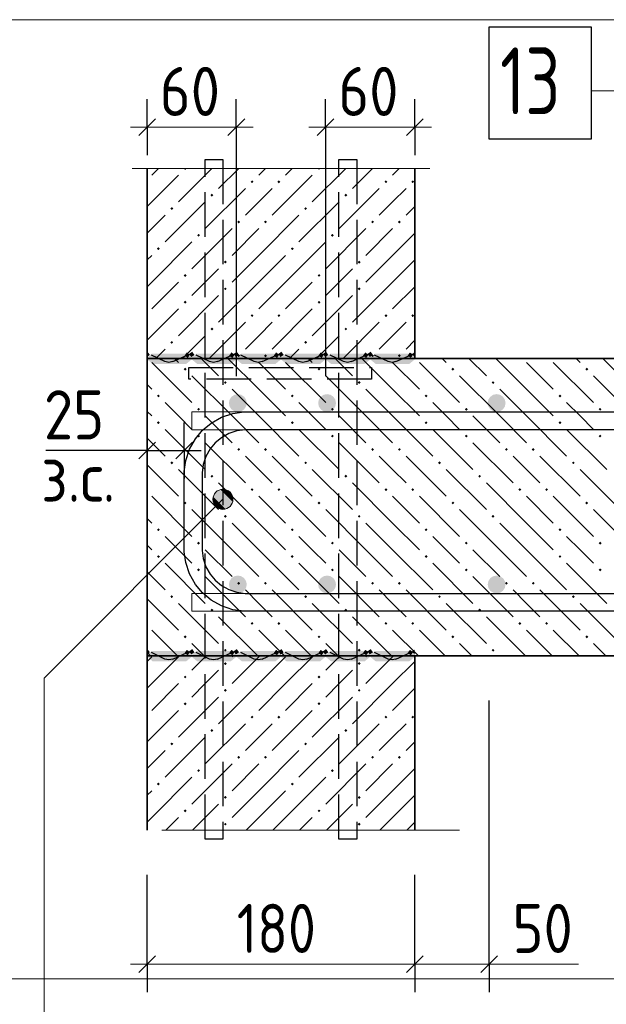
# Model space of a CAD drawing. Header units: millimetres. Extents: x 0 to 21005, y 0 to 14855.
# Tile 4 of 50: x 2041 to 3356, y 4060 to 6267. Entities that reach past the tile are written whole.
import ezdxf

# ---------------------------------------------------------------- set-up
doc = ezdxf.new("R2010")
doc.units = ezdxf.units.MM
doc.linetypes.add('______2', pattern=[135, 100, -35])
for name, color, linetype, lineweight in [('Standard', 7, 'Continuous', 25), ('Обрамление П-обр. равн.', 7, 'Continuous', 25), ('Позиционная метка линия выноска', 7, 'Continuous', 13), ('Позиционная метка номер позиции', 7, 'Continuous', 13), ('Примечания', 7, 'Continuous', 13), ('Размерная линия_ общее', 7, 'Continuous', 13), ('Стена фоновая арматура Х1', 7, 'Continuous', 25), ('Стена фоновая затяжка С-обр.', 7, 'Continuous', 25), ('Фоновоя арматура Х1', 7, 'Continuous', 25)]:
    doc.layers.add(name, color=color, linetype=linetype, lineweight=lineweight)
doc.layers.add('ЖБ Перекрытие верхний уровень', color=7, linetype='Continuous', lineweight=25, true_color=0xe0e0ff)
doc.layers.add('ЖБ Стена верхний уровень', color=7, linetype='Continuous', lineweight=25, true_color=0x006e00)
doc.layers.add('Размерная выноска', color=7, linetype='Continuous')
doc.styles.add('ISOCPEUR', font='txt')

msp = doc.modelspace()

# ---------------------------------------------------------------- hatches: boundary and pattern name
at = {"layer": 'ЖБ Перекрытие верхний уровень', "linetype": 'Continuous', "lineweight": 18, "transparency": 33554687}
for points in [[(2408.7, 5483.3), (2411.9, 5486.5), (2415.2, 5483.3), (2411.9, 5480)], [(2708.7, 5483.3), (2711.9, 5486.5), (2715.2, 5483.3), (2711.9, 5480)], [(3008.7, 5483.3), (3011.9, 5486.5), (3015.2, 5483.3), (3011.9, 5480)], [(3308.7, 5483.3), (3311.9, 5486.5), (3315.2, 5483.3), (3311.9, 5480)], [(2498.7, 5453.3), (2501.9, 5456.5), (2505.2, 5453.3), (2501.9, 5450)], [(2798.7, 5453.3), (2801.9, 5456.5), (2805.2, 5453.3), (2801.9, 5450)], [(3098.7, 5453.3), (3101.9, 5456.5), (3105.2, 5453.3), (3101.9, 5450)], [(2348.7, 5423.3), (2351.9, 5426.5), (2355.2, 5423.3), (2351.9, 5420)], [(2648.7, 5423.3), (2651.9, 5426.5), (2655.2, 5423.3), (2651.9, 5420)], [(2948.7, 5423.3), (2951.9, 5426.5), (2955.2, 5423.3), (2951.9, 5420)], [(3248.7, 5423.3), (3251.9, 5426.5), (3255.2, 5423.3), (3251.9, 5420)], [(2438.7, 5393.3), (2441.9, 5396.5), (2445.2, 5393.3), (2441.9, 5390)], [(2738.7, 5393.3), (2741.9, 5396.5), (2745.2, 5393.3), (2741.9, 5390)], [(3038.7, 5393.3), (3041.9, 5396.5), (3045.2, 5393.3), (3041.9, 5390)], [(3338.7, 5393.3), (3341.9, 5396.5), (3345.2, 5393.3), (3341.9, 5390)], [(2348.7, 5363.3), (2351.9, 5366.5), (2355.2, 5363.3), (2351.9, 5360)], [(2648.7, 5363.3), (2651.9, 5366.5), (2655.2, 5363.3), (2651.9, 5360)], [(2948.7, 5363.3), (2951.9, 5366.5), (2955.2, 5363.3), (2951.9, 5360)], [(3248.7, 5363.3), (3251.9, 5366.5), (3255.2, 5363.3), (3251.9, 5360)], [(2438.7, 5333.3), (2441.9, 5336.5), (2445.2, 5333.3), (2441.9, 5330)], [(2738.7, 5333.3), (2741.9, 5336.5), (2745.2, 5333.3), (2741.9, 5330)], [(3038.7, 5333.3), (3041.9, 5336.5), (3045.2, 5333.3), (3041.9, 5330)], [(3338.7, 5333.3), (3341.9, 5336.5), (3345.2, 5333.3), (3341.9, 5330)], [(2528.7, 5303.3), (2531.9, 5306.5), (2535.2, 5303.3), (2531.9, 5300)], [(2588.7, 5303.3), (2591.9, 5306.5), (2595.2, 5303.3), (2591.9, 5300)], [(2828.7, 5303.3), (2831.9, 5306.5), (2835.2, 5303.3), (2831.9, 5300)], [(2888.7, 5303.3), (2891.9, 5306.5), (2895.2, 5303.3), (2891.9, 5300)], [(3128.7, 5303.3), (3131.9, 5306.5), (3135.2, 5303.3), (3131.9, 5300)], [(3188.7, 5303.3), (3191.9, 5306.5), (3195.2, 5303.3), (3191.9, 5300)], [(2378.7, 5273.3), (2381.9, 5276.5), (2385.2, 5273.3), (2381.9, 5270)], [(2678.7, 5273.3), (2681.9, 5276.5), (2685.2, 5273.3), (2681.9, 5270)], [(2978.7, 5273.3), (2981.9, 5276.5), (2985.2, 5273.3), (2981.9, 5270)], [(3278.7, 5273.3), (3281.9, 5276.5), (3285.2, 5273.3), (3281.9, 5270)], [(2468.7, 5243.3), (2471.9, 5246.5), (2475.2, 5243.3), (2471.9, 5240)], [(2768.7, 5243.3), (2771.9, 5246.5), (2775.2, 5243.3), (2771.9, 5240)], [(3068.7, 5243.3), (3071.9, 5246.5), (3075.2, 5243.3), (3071.9, 5240)], [(2558.7, 5213.3), (2561.9, 5216.5), (2565.2, 5213.3), (2561.9, 5210)], [(2618.7, 5213.3), (2621.9, 5216.5), (2625.2, 5213.3), (2621.9, 5210)], [(2858.7, 5213.3), (2861.9, 5216.5), (2865.2, 5213.3), (2861.9, 5210)], [(2918.7, 5213.3), (2921.9, 5216.5), (2925.2, 5213.3), (2921.9, 5210)], [(3158.7, 5213.3), (3161.9, 5216.5), (3165.2, 5213.3), (3161.9, 5210)], [(3218.7, 5213.3), (3221.9, 5216.5), (3225.2, 5213.3), (3221.9, 5210)], [(2408.7, 5183.3), (2411.9, 5186.5), (2415.2, 5183.3), (2411.9, 5180)], [(2708.7, 5183.3), (2711.9, 5186.5), (2715.2, 5183.3), (2711.9, 5180)], [(3008.7, 5183.3), (3011.9, 5186.5), (3015.2, 5183.3), (3011.9, 5180)], [(3308.7, 5183.3), (3311.9, 5186.5), (3315.2, 5183.3), (3311.9, 5180)], [(2498.7, 5153.3), (2501.9, 5156.5), (2505.2, 5153.3), (2501.9, 5150)], [(2798.7, 5153.3), (2801.9, 5156.5), (2805.2, 5153.3), (2801.9, 5150)], [(3098.7, 5153.3), (3101.9, 5156.5), (3105.2, 5153.3), (3101.9, 5150)], [(2348.7, 5123.3), (2351.9, 5126.5), (2355.2, 5123.3), (2351.9, 5120)], [(2648.7, 5123.3), (2651.9, 5126.5), (2655.2, 5123.3), (2651.9, 5120)], [(2948.7, 5123.3), (2951.9, 5126.5), (2955.2, 5123.3), (2951.9, 5120)], [(3248.7, 5123.3), (3251.9, 5126.5), (3255.2, 5123.3), (3251.9, 5120)], [(2438.7, 5093.3), (2441.9, 5096.5), (2445.2, 5093.3), (2441.9, 5090)], [(2738.7, 5093.3), (2741.9, 5096.5), (2745.2, 5093.3), (2741.9, 5090)], [(3038.7, 5093.3), (3041.9, 5096.5), (3045.2, 5093.3), (3041.9, 5090)], [(3338.7, 5093.3), (3341.9, 5096.5), (3345.2, 5093.3), (3341.9, 5090)], [(2348.7, 5063.3), (2351.9, 5066.5), (2355.2, 5063.3), (2351.9, 5060)], [(2648.7, 5063.3), (2651.9, 5066.5), (2655.2, 5063.3), (2651.9, 5060)], [(2948.7, 5063.3), (2951.9, 5066.5), (2955.2, 5063.3), (2951.9, 5060)], [(3248.7, 5063.3), (3251.9, 5066.5), (3255.2, 5063.3), (3251.9, 5060)], [(2438.7, 5033.3), (2441.9, 5036.5), (2445.2, 5033.3), (2441.9, 5030)], [(2738.7, 5033.3), (2741.9, 5036.5), (2745.2, 5033.3), (2741.9, 5030)], [(3038.7, 5033.3), (3041.9, 5036.5), (3045.2, 5033.3), (3041.9, 5030)], [(3338.7, 5033.3), (3341.9, 5036.5), (3345.2, 5033.3), (3341.9, 5030)], [(2528.7, 5003.3), (2531.9, 5006.5), (2535.2, 5003.3), (2531.9, 5000)], [(2588.7, 5003.3), (2591.9, 5006.5), (2595.2, 5003.3), (2591.9, 5000)], [(2828.7, 5003.3), (2831.9, 5006.5), (2835.2, 5003.3), (2831.9, 5000)], [(2888.7, 5003.3), (2891.9, 5006.5), (2895.2, 5003.3), (2891.9, 5000)], [(3128.7, 5003.3), (3131.9, 5006.5), (3135.2, 5003.3), (3131.9, 5000)], [(3188.7, 5003.3), (3191.9, 5006.5), (3195.2, 5003.3), (3191.9, 5000)], [(2378.7, 4973.3), (2381.9, 4976.5), (2385.2, 4973.3), (2381.9, 4970)], [(2678.7, 4973.3), (2681.9, 4976.5), (2685.2, 4973.3), (2681.9, 4970)], [(2978.7, 4973.3), (2981.9, 4976.5), (2985.2, 4973.3), (2981.9, 4970)], [(3278.7, 4973.3), (3281.9, 4976.5), (3285.2, 4973.3), (3281.9, 4970)], [(2468.7, 4943.3), (2471.9, 4946.5), (2475.2, 4943.3), (2471.9, 4940)], [(2768.7, 4943.3), (2771.9, 4946.5), (2775.2, 4943.3), (2771.9, 4940)], [(3068.7, 4943.3), (3071.9, 4946.5), (3075.2, 4943.3), (3071.9, 4940)], [(2558.7, 4913.3), (2561.9, 4916.5), (2565.2, 4913.3), (2561.9, 4910)], [(2618.7, 4913.3), (2621.9, 4916.5), (2625.2, 4913.3), (2621.9, 4910)], [(2858.7, 4913.3), (2861.9, 4916.5), (2865.2, 4913.3), (2861.9, 4910)], [(2918.7, 4913.3), (2921.9, 4916.5), (2925.2, 4913.3), (2921.9, 4910)], [(3158.7, 4913.3), (3161.9, 4916.5), (3165.2, 4913.3), (3161.9, 4910)], [(3218.7, 4913.3), (3221.9, 4916.5), (3225.2, 4913.3), (3221.9, 4910)], [(2408.7, 4883.3), (2411.9, 4886.5), (2415.2, 4883.3), (2411.9, 4880)], [(2708.7, 4883.3), (2711.9, 4886.5), (2715.2, 4883.3), (2711.9, 4880)], [(3008.7, 4883.3), (3011.9, 4886.5), (3015.2, 4883.3), (3011.9, 4880)], [(3308.7, 4883.3), (3311.9, 4886.5), (3315.2, 4883.3), (3311.9, 4880)], [(2498.7, 4853.3), (2501.9, 4856.5), (2505.2, 4853.3), (2501.9, 4850)], [(2798.7, 4853.3), (2801.9, 4856.5), (2805.2, 4853.3), (2801.9, 4850)], [(3098.7, 4853.3), (3101.9, 4856.5), (3105.2, 4853.3), (3101.9, 4850)]]:
    msp.add_hatch(color=7, dxfattribs=at).paths.add_polyline_path(points, flags=16)
at = {"layer": 'ЖБ Стена верхний уровень', "linetype": 'Continuous', "lineweight": 18, "transparency": 33554687}
for points in [[(2408.7, 5933.3), (2415.2, 5933.3), (2411.9, 5930)], [(2708.7, 5933.3), (2715.2, 5933.3), (2711.9, 5930)], [(2558.7, 5903.3), (2561.9, 5906.5), (2565.2, 5903.3), (2561.9, 5900)], [(2618.7, 5903.3), (2621.9, 5906.5), (2625.2, 5903.3), (2621.9, 5900)], [(2858.7, 5903.3), (2861.9, 5906.5), (2865.2, 5903.3), (2861.9, 5900)], [(2918.7, 5903.3), (2921.9, 5906.5), (2925.2, 5903.3), (2921.9, 5900)], [(2468.7, 5873.3), (2471.9, 5876.5), (2475.2, 5873.3), (2471.9, 5870)], [(2768.7, 5873.3), (2771.9, 5876.5), (2775.2, 5873.3), (2771.9, 5870)], [(2378.7, 5843.3), (2381.9, 5846.5), (2385.2, 5843.3), (2381.9, 5840)], [(2678.7, 5843.3), (2681.9, 5846.5), (2685.2, 5843.3), (2681.9, 5840)], [(2528.7, 5813.3), (2531.9, 5816.5), (2535.2, 5813.3), (2531.9, 5810)], [(2588.7, 5813.3), (2591.9, 5816.5), (2595.2, 5813.3), (2591.9, 5810)], [(2828.7, 5813.3), (2831.9, 5816.5), (2835.2, 5813.3), (2831.9, 5810)], [(2888.7, 5813.3), (2891.9, 5816.5), (2895.2, 5813.3), (2891.9, 5810)], [(2438.7, 5783.3), (2441.9, 5786.5), (2445.2, 5783.3), (2441.9, 5780)], [(2738.7, 5783.3), (2741.9, 5786.5), (2745.2, 5783.3), (2741.9, 5780)], [(2348.7, 5753.3), (2351.9, 5756.5), (2355.2, 5753.3), (2351.9, 5750)], [(2648.7, 5753.3), (2651.9, 5756.5), (2655.2, 5753.3), (2651.9, 5750)], [(2498.7, 5723.3), (2501.9, 5726.5), (2505.2, 5723.3), (2501.9, 5720)], [(2798.7, 5723.3), (2801.9, 5726.5), (2805.2, 5723.3), (2801.9, 5720)], [(2408.7, 5693.3), (2411.9, 5696.5), (2415.2, 5693.3), (2411.9, 5690)], [(2708.7, 5693.3), (2711.9, 5696.5), (2715.2, 5693.3), (2711.9, 5690)], [(2498.7, 5663.3), (2501.9, 5666.5), (2505.2, 5663.3), (2501.9, 5660)], [(2798.7, 5663.3), (2801.9, 5666.5), (2805.2, 5663.3), (2801.9, 5660)], [(2408.7, 5633.3), (2411.9, 5636.5), (2415.2, 5633.3), (2411.9, 5630)], [(2708.7, 5633.3), (2711.9, 5636.5), (2715.2, 5633.3), (2711.9, 5630)], [(2558.7, 5603.3), (2561.9, 5606.5), (2565.2, 5603.3), (2561.9, 5600)], [(2618.7, 5603.3), (2621.9, 5606.5), (2625.2, 5603.3), (2621.9, 5600)], [(2858.7, 5603.3), (2861.9, 5606.5), (2865.2, 5603.3), (2861.9, 5600)], [(2918.7, 5603.3), (2921.9, 5606.5), (2925.2, 5603.3), (2921.9, 5600)], [(2468.7, 5573.3), (2471.9, 5576.5), (2475.2, 5573.3), (2471.9, 5570)], [(2768.7, 5573.3), (2771.9, 5576.5), (2775.2, 5573.3), (2771.9, 5570)], [(2378.7, 5543.3), (2381.9, 5546.5), (2385.2, 5543.3), (2381.9, 5540)], [(2678.7, 5543.3), (2681.9, 5546.5), (2685.2, 5543.3), (2681.9, 5540)], [(2528.7, 5513.3), (2531.9, 5516.5), (2535.2, 5513.3), (2531.9, 5510)], [(2588.7, 5513.3), (2591.9, 5516.5), (2595.2, 5513.3), (2591.9, 5510)], [(2828.7, 5513.3), (2831.9, 5516.5), (2835.2, 5513.3), (2831.9, 5510)], [(2888.7, 5513.3), (2891.9, 5516.5), (2895.2, 5513.3), (2891.9, 5510)], [(2498.7, 4823.3), (2501.9, 4826.5), (2505.2, 4823.3), (2501.9, 4820)], [(2798.7, 4823.3), (2801.9, 4826.5), (2805.2, 4823.3), (2801.9, 4820)], [(2408.7, 4793.3), (2411.9, 4796.5), (2415.2, 4793.3), (2411.9, 4790)], [(2708.7, 4793.3), (2711.9, 4796.5), (2715.2, 4793.3), (2711.9, 4790)], [(2498.7, 4763.3), (2501.9, 4766.5), (2505.2, 4763.3), (2501.9, 4760)], [(2798.7, 4763.3), (2801.9, 4766.5), (2805.2, 4763.3), (2801.9, 4760)], [(2408.7, 4733.3), (2411.9, 4736.5), (2415.2, 4733.3), (2411.9, 4730)], [(2708.7, 4733.3), (2711.9, 4736.5), (2715.2, 4733.3), (2711.9, 4730)], [(2558.7, 4703.3), (2561.9, 4706.5), (2565.2, 4703.3), (2561.9, 4700)], [(2618.7, 4703.3), (2621.9, 4706.5), (2625.2, 4703.3), (2621.9, 4700)], [(2858.7, 4703.3), (2861.9, 4706.5), (2865.2, 4703.3), (2861.9, 4700)], [(2918.7, 4703.3), (2921.9, 4706.5), (2925.2, 4703.3), (2921.9, 4700)], [(2468.7, 4673.3), (2471.9, 4676.5), (2475.2, 4673.3), (2471.9, 4670)], [(2768.7, 4673.3), (2771.9, 4676.5), (2775.2, 4673.3), (2771.9, 4670)], [(2378.7, 4643.3), (2381.9, 4646.5), (2385.2, 4643.3), (2381.9, 4640)], [(2678.7, 4643.3), (2681.9, 4646.5), (2685.2, 4643.3), (2681.9, 4640)], [(2528.7, 4613.3), (2531.9, 4616.5), (2535.2, 4613.3), (2531.9, 4610)], [(2588.7, 4613.3), (2591.9, 4616.5), (2595.2, 4613.3), (2591.9, 4610)], [(2828.7, 4613.3), (2831.9, 4616.5), (2835.2, 4613.3), (2831.9, 4610)], [(2888.7, 4613.3), (2891.9, 4616.5), (2895.2, 4613.3), (2891.9, 4610)], [(2438.7, 4583.3), (2441.9, 4586.5), (2445.2, 4583.3), (2441.9, 4580)], [(2738.7, 4583.3), (2741.9, 4586.5), (2745.2, 4583.3), (2741.9, 4580)], [(2348.7, 4553.3), (2351.9, 4556.5), (2355.2, 4553.3), (2351.9, 4550)], [(2648.7, 4553.3), (2651.9, 4556.5), (2655.2, 4553.3), (2651.9, 4550)], [(2498.7, 4523.3), (2501.9, 4526.5), (2505.2, 4523.3), (2501.9, 4520)], [(2798.7, 4523.3), (2801.9, 4526.5), (2805.2, 4523.3), (2801.9, 4520)], [(2408.7, 4493.3), (2411.9, 4496.5), (2415.2, 4493.3), (2411.9, 4490)], [(2708.7, 4493.3), (2711.9, 4496.5), (2715.2, 4493.3), (2711.9, 4490)], [(2498.7, 4463.3), (2501.9, 4466.5), (2505.2, 4463.3), (2501.9, 4460)], [(2798.7, 4463.3), (2801.9, 4466.5), (2805.2, 4463.3), (2801.9, 4460)]]:
    msp.add_hatch(color=7, dxfattribs=at).paths.add_polyline_path(points, flags=16)
at = {"layer": 'Позиционная метка линия выноска', "linetype": 'Continuous', "lineweight": 25, "transparency": 33554687}
for points in [[(2326.6, 5521.7), (2327.7, 5522.4), (2332.8, 5515.2), (2326.6, 5510.9)], [(2410.5, 5513.6), (2415.6, 5520.8), (2422.8, 5515.6), (2417.7, 5508.4)], [(2420.5, 5517.3), (2427.7, 5522.4), (2432.8, 5515.2), (2425.6, 5510.1)], [(2510.5, 5513.6), (2515.6, 5520.8), (2522.8, 5515.6), (2517.7, 5508.4)], [(2520.5, 5517.3), (2527.7, 5522.4), (2532.8, 5515.2), (2525.6, 5510.1)], [(2610.5, 5513.6), (2615.6, 5520.8), (2622.8, 5515.6), (2617.7, 5508.4)], [(2620.5, 5517.3), (2627.7, 5522.4), (2632.8, 5515.2), (2625.6, 5510.1)], [(2710.5, 5513.6), (2715.6, 5520.8), (2722.8, 5515.6), (2717.7, 5508.4)], [(2720.5, 5517.3), (2727.7, 5522.4), (2732.8, 5515.2), (2725.6, 5510.1)], [(2810.5, 5513.6), (2815.6, 5520.8), (2822.8, 5515.6), (2817.7, 5508.4)], [(2820.5, 5517.3), (2827.7, 5522.4), (2832.8, 5515.2), (2825.6, 5510.1)], [(2910.5, 5513.6), (2915.6, 5520.8), (2922.8, 5515.6), (2917.7, 5508.4)], [(2920.5, 5517.3), (2926.6, 5521.7), (2926.6, 5510.9), (2925.6, 5510.1)], [(2326.6, 4855), (2327.7, 4855.8), (2332.8, 4848.6), (2326.6, 4844.2)], [(2420.5, 4850.7), (2427.7, 4855.8), (2432.8, 4848.6), (2425.6, 4843.5)], [(2520.5, 4850.7), (2527.7, 4855.8), (2532.8, 4848.6), (2525.6, 4843.5)], [(2620.5, 4850.7), (2627.7, 4855.8), (2632.8, 4848.6), (2625.6, 4843.5)], [(2720.5, 4850.7), (2727.7, 4855.8), (2732.8, 4848.6), (2725.6, 4843.5)], [(2820.5, 4850.7), (2827.7, 4855.8), (2832.8, 4848.6), (2825.6, 4843.5)], [(2410.5, 4846.9), (2415.6, 4854.1), (2422.8, 4849), (2417.7, 4841.8)], [(2510.5, 4846.9), (2515.6, 4854.1), (2522.8, 4849), (2517.7, 4841.8)], [(2610.5, 4846.9), (2615.6, 4854.1), (2622.8, 4849), (2617.7, 4841.8)], [(2710.5, 4846.9), (2715.6, 4854.1), (2722.8, 4849), (2717.7, 4841.8)], [(2810.5, 4846.9), (2815.6, 4854.1), (2822.8, 4849), (2817.7, 4841.8)], [(2910.5, 4846.9), (2915.6, 4854.1), (2922.8, 4849), (2917.7, 4841.8)], [(2920.5, 4850.7), (2926.6, 4855), (2926.6, 4844.2), (2925.6, 4843.5)]]:
    msp.add_hatch(color=7, dxfattribs=at).paths.add_polyline_path(points, flags=16)
h = msp.add_hatch(color=7, dxfattribs=at)
h.paths.add_polyline_path([(2326.6, 5509.4), (2415.9, 5518), (2337.3, 5518)])
h.paths.add_polyline_path([(2326.6, 5509.4), (2326.6, 5505.1), (2339, 5494.9), (2414.2, 5494.9), (2426.6, 5505.1), (2426.6, 5509.4), (2415.9, 5518)])
for points in [[(2515.9, 5518), (2437.3, 5518), (2426.6, 5509.4), (2426.6, 5505.1), (2439, 5494.9), (2514.2, 5494.9), (2526.6, 5505.1), (2526.6, 5509.4)], [(2615.9, 5518), (2537.3, 5518), (2526.6, 5509.4), (2526.6, 5505.1), (2539, 5494.9), (2614.2, 5494.9), (2626.6, 5505.1), (2626.6, 5509.4)], [(2715.9, 5518), (2637.3, 5518), (2626.6, 5509.4), (2626.6, 5505.1), (2639, 5494.9), (2714.2, 5494.9), (2726.6, 5505.1), (2726.6, 5509.4)], [(2815.9, 5518), (2737.3, 5518), (2726.6, 5509.4), (2726.6, 5505.1), (2739, 5494.9), (2814.2, 5494.9), (2826.6, 5505.1), (2826.6, 5509.4)], [(2515.9, 4851.3), (2437.3, 4851.3), (2426.6, 4842.8), (2426.6, 4838.5), (2439, 4828.3), (2514.2, 4828.3), (2526.6, 4838.5), (2526.6, 4842.8)], [(2615.9, 4851.3), (2537.3, 4851.3), (2526.6, 4842.8), (2526.6, 4838.5), (2539, 4828.3), (2614.2, 4828.3), (2626.6, 4838.5), (2626.6, 4842.8)], [(2715.9, 4851.3), (2637.3, 4851.3), (2626.6, 4842.8), (2626.6, 4838.5), (2639, 4828.3), (2714.2, 4828.3), (2726.6, 4838.5), (2726.6, 4842.8)], [(2815.9, 4851.3), (2737.3, 4851.3), (2726.6, 4842.8), (2726.6, 4838.5), (2739, 4828.3), (2814.2, 4828.3), (2826.6, 4838.5), (2826.6, 4842.8)]]:
    msp.add_hatch(color=7, dxfattribs=at).paths.add_polyline_path(points)
h = msp.add_hatch(color=7, dxfattribs=at)
h.paths.add_polyline_path([(2926.6, 5505.1), (2915.9, 5518), (2837.3, 5518), (2826.6, 5509.4), (2826.6, 5505.1), (2839, 5494.9), (2914.2, 5494.9)])
h.paths.add_polyline_path([(2926.6, 5505.1), (2926.6, 5509.4), (2915.9, 5518)])
h = msp.add_hatch(color=7, dxfattribs=at)
h.paths.add_polyline_path([(2326.6, 4842.8), (2415.9, 4851.3), (2337.3, 4851.3)])
h.paths.add_polyline_path([(2326.6, 4842.8), (2326.6, 4838.5), (2339, 4828.3), (2414.2, 4828.3), (2426.6, 4838.5), (2426.6, 4842.8), (2415.9, 4851.3)])
h = msp.add_hatch(color=7, dxfattribs=at)
h.paths.add_polyline_path([(2926.6, 4838.5), (2915.9, 4851.3), (2837.3, 4851.3), (2826.6, 4842.8), (2826.6, 4838.5), (2839, 4828.3), (2914.2, 4828.3)])
h.paths.add_polyline_path([(2926.6, 4838.5), (2926.6, 4842.8), (2915.9, 4851.3)])
at = {"layer": 'Позиционная метка номер позиции', "linetype": 'Continuous', "lineweight": 13, "transparency": 33554687}
for points in [[(2518.3, 5185.8), (2490.9, 5213.1), (2480.7, 5207.4)], [(2518.3, 5197.2), (2502.4, 5213.1), (2490.9, 5213.1)], [(2518.3, 5197.2), (2490.9, 5213.1), (2518.3, 5185.8)], [(2502.4, 5213.1), (2518.3, 5197.2), (2512.5, 5207.4)], [(2512.5, 5175.6), (2480.7, 5207.4), (2475, 5197.2)], [(2512.5, 5175.6), (2475, 5197.2), (2502.4, 5169.9)], [(2502.4, 5169.9), (2475, 5197.2), (2475, 5185.8)], [(2518.3, 5185.8), (2480.7, 5207.4), (2512.5, 5175.6)], [(2502.4, 5169.9), (2475, 5185.8), (2490.9, 5169.9)], [(2490.9, 5169.9), (2475, 5185.8), (2480.7, 5175.6)]]:
    msp.add_hatch(color=7, dxfattribs=at).paths.add_polyline_path(points)
at = {"layer": 'Фоновоя арматура Х1', "linetype": 'Continuous', "lineweight": 18, "transparency": 33554687}
for points in [[(2550, 5407.3), (2548.4, 5414.9), (2544.1, 5421.4), (2537.6, 5425.8), (2530, 5427.3), (2522.3, 5425.8), (2515.8, 5421.4), (2511.5, 5414.9), (2510, 5407.3), (2511.5, 5399.6), (2515.8, 5393.1), (2522.3, 5388.8), (2530, 5387.3), (2537.6, 5388.8), (2544.1, 5393.1), (2548.4, 5399.6)], [(2750, 5407.3), (2748.4, 5414.9), (2744.1, 5421.4), (2737.6, 5425.8), (2730, 5427.3), (2722.3, 5425.8), (2715.8, 5421.4), (2711.5, 5414.9), (2710, 5407.3), (2711.5, 5399.6), (2715.8, 5393.1), (2722.3, 5388.8), (2730, 5387.3), (2737.6, 5388.8), (2744.1, 5393.1), (2748.4, 5399.6)], [(3130, 5407.3), (3128.4, 5414.9), (3124.1, 5421.4), (3117.6, 5425.8), (3110, 5427.3), (3102.3, 5425.8), (3095.8, 5421.4), (3091.5, 5414.9), (3090, 5407.3), (3091.5, 5399.6), (3095.8, 5393.1), (3102.3, 5388.8), (3110, 5387.3), (3117.6, 5388.8), (3124.1, 5393.1), (3128.4, 5399.6)], [(2550, 5000.6), (2548.4, 5008.3), (2544.1, 5014.8), (2537.6, 5019.1), (2530, 5020.6), (2522.3, 5019.1), (2515.8, 5014.8), (2511.5, 5008.3), (2510, 5000.6), (2511.5, 4993), (2515.8, 4986.5), (2522.3, 4982.1), (2530, 4980.6), (2537.6, 4982.1), (2544.1, 4986.5), (2548.4, 4993)], [(2750, 5000.6), (2748.4, 5008.3), (2744.1, 5014.8), (2737.6, 5019.1), (2730, 5020.6), (2722.3, 5019.1), (2715.8, 5014.8), (2711.5, 5008.3), (2710, 5000.6), (2711.5, 4993), (2715.8, 4986.5), (2722.3, 4982.1), (2730, 4980.6), (2737.6, 4982.1), (2744.1, 4986.5), (2748.4, 4993)], [(3130, 5000.6), (3128.4, 5008.3), (3124.1, 5014.8), (3117.6, 5019.1), (3110, 5020.6), (3102.3, 5019.1), (3095.8, 5014.8), (3091.5, 5008.3), (3090, 5000.6), (3091.5, 4993), (3095.8, 4986.5), (3102.3, 4982.1), (3110, 4980.6), (3117.6, 4982.1), (3124.1, 4986.5), (3128.4, 4993)]]:
    msp.add_hatch(color=7, dxfattribs=at).paths.add_polyline_path(points)

# ---------------------------------------------------------------- linework, layer by layer
at = {"layer": 'Standard', "color": 251, "linetype": 'Continuous', "lineweight": -3, "true_color": 0x656565, "transparency": 33554687}
for p, q in [((2326.6, 5300.9), (2326.6, 5363.4)), ((2410, 5300.9), (2410, 5363.4)), ((2326.6, 5300.9), (2326.6, 5238.4)), ((2410, 5300.9), (2410, 5238.4))]:
    msp.add_line(p, q, dxfattribs=at)
at = {"layer": 'Standard', "color": 7, "linetype": 'Continuous', "lineweight": 25, "transparency": 33554687}
for p, q in [((2307.9, 5282.1), (2345.4, 5319.6)), ((2391.2, 5282.1), (2428.7, 5319.6))]:
    msp.add_line(p, q, dxfattribs=at)
at = {"layer": 'Standard', "color": 7, "linetype": 'Continuous', "lineweight": -3, "transparency": 33554687}
for p, q in [((2326.6, 5300.9), (2289.1, 5300.9)), ((2326.6, 5300.9), (2410, 5300.9)), ((2410, 5300.9), (2447.5, 5300.9))]:
    msp.add_line(p, q, dxfattribs=at)
at = {"layer": 'Standard', "color": 254, "linetype": 'Continuous', "lineweight": 18, "true_color": 0xc4c4ff, "transparency": 33554687}
msp.add_lwpolyline([(1738.2, 4116.4), (4968.6, 4116.4), (4968.6, 6266.6), (1738.2, 6266.6)], dxfattribs=at)
at = {"layer": 'ЖБ Перекрытие верхний уровень', "color": 7, "linetype": 'Continuous', "lineweight": 35, "transparency": 33554687}
for p, q in [((2326.6, 5507.3), (2326.6, 4840.6)), ((4635.3, 5507.3), (2326.6, 5507.3)), ((2326.6, 4840.6), (4635.3, 4840.6))]:
    msp.add_line(p, q, dxfattribs=at)
at = {"layer": 'ЖБ Перекрытие верхний уровень', "color": 9, "linetype": 'Continuous', "lineweight": 18, "true_color": 0xc7c7c7, "transparency": 33554687}
for p, q in [((2336.9, 5498.3), (2426.9, 5408.3)), ((2387.9, 5507.3), (2396.9, 5498.3)), ((2447.9, 5507.3), (2486.9, 5468.3)), ((2576.9, 5438.3), (2507.9, 5507.3)), ((2576.9, 5498.3), (2636.9, 5438.3)), ((2636.9, 5498.3), (2726.9, 5408.3)), ((2687.9, 5507.3), (2696.9, 5498.3)), ((2747.9, 5507.3), (2786.9, 5468.3)), ((2876.9, 5438.3), (2807.9, 5507.3)), ((2876.9, 5498.3), (2936.9, 5438.3)), ((2936.9, 5498.3), (3026.9, 5408.3)), ((2987.9, 5507.3), (2996.9, 5498.3)), ((3047.9, 5507.3), (3086.9, 5468.3)), ((3176.9, 5438.3), (3107.9, 5507.3)), ((3176.9, 5498.3), (3236.9, 5438.3)), ((3236.9, 5498.3), (3326.9, 5408.3)), ((3287.9, 5507.3), (3296.9, 5498.3)), ((3347.9, 5507.3), (3386.9, 5468.3)), ((2516.9, 5378.3), (2426.9, 5468.3)), ((2816.9, 5378.3), (2726.9, 5468.3)), ((3116.9, 5378.3), (3026.9, 5468.3)), ((3416.9, 5378.3), (3326.9, 5468.3)), ((2326.6, 5448.6), (2336.9, 5438.3)), ((2516.9, 5438.3), (2576.9, 5378.3)), ((2576.9, 5438.3), (2636.9, 5378.3)), ((2816.9, 5438.3), (2876.9, 5378.3)), ((2876.9, 5438.3), (2936.9, 5378.3)), ((3116.9, 5438.3), (3176.9, 5378.3)), ((3176.9, 5438.3), (3236.9, 5378.3)), ((2396.9, 5378.3), (2366.9, 5408.3)), ((2696.9, 5378.3), (2666.9, 5408.3)), ((2996.9, 5378.3), (2966.9, 5408.3)), ((3296.9, 5378.3), (3266.9, 5408.3)), ((2326.6, 5388.6), (2336.9, 5378.3)), ((2426.9, 5348.3), (2396.9, 5378.3)), ((2456.9, 5378.3), (2516.9, 5318.3)), ((2516.9, 5378.3), (2576.9, 5318.3)), ((2576.9, 5378.3), (2666.9, 5288.3)), ((2726.9, 5348.3), (2696.9, 5378.3)), ((2756.9, 5378.3), (2816.9, 5318.3)), ((2816.9, 5378.3), (2876.9, 5318.3)), ((2876.9, 5378.3), (2966.9, 5288.3)), ((3026.9, 5348.3), (2996.9, 5378.3)), ((3056.9, 5378.3), (3116.9, 5318.3)), ((3116.9, 5378.3), (3176.9, 5318.3)), ((3176.9, 5378.3), (3266.9, 5288.3)), ((3326.9, 5348.3), (3296.9, 5378.3)), ((2366.9, 5348.3), (2456.9, 5258.3)), ((2666.9, 5348.3), (2756.9, 5258.3)), ((2966.9, 5348.3), (3056.9, 5258.3)), ((3266.9, 5348.3), (3356.9, 5258.3)), ((2326.6, 5328.6), (2366.9, 5288.3)), ((2456.9, 5318.3), (2546.9, 5228.3)), ((2756.9, 5318.3), (2846.9, 5228.3)), ((3056.9, 5318.3), (3146.9, 5228.3)), ((2576.9, 5258.3), (2546.9, 5288.3)), ((2606.9, 5288.3), (2696.9, 5198.3)), ((2876.9, 5258.3), (2846.9, 5288.3)), ((2906.9, 5288.3), (2996.9, 5198.3)), ((3176.9, 5258.3), (3146.9, 5288.3)), ((3206.9, 5288.3), (3296.9, 5198.3)), ((2326.6, 5268.6), (2396.9, 5198.3)), ((2396.9, 5258.3), (2486.9, 5168.3)), ((2606.9, 5228.3), (2576.9, 5258.3)), ((2696.9, 5258.3), (2786.9, 5168.3)), ((2906.9, 5228.3), (2876.9, 5258.3)), ((2996.9, 5258.3), (3086.9, 5168.3)), ((3206.9, 5228.3), (3176.9, 5258.3)), ((3296.9, 5258.3), (3386.9, 5168.3)), ((2576.9, 5138.3), (2486.9, 5228.3)), ((2876.9, 5138.3), (2786.9, 5228.3)), ((3176.9, 5138.3), (3086.9, 5228.3)), ((2336.9, 5198.3), (2426.9, 5108.3)), ((2576.9, 5198.3), (2636.9, 5138.3)), ((2636.9, 5198.3), (2726.9, 5108.3)), ((2876.9, 5198.3), (2936.9, 5138.3)), ((2936.9, 5198.3), (3026.9, 5108.3)), ((3176.9, 5198.3), (3236.9, 5138.3)), ((3236.9, 5198.3), (3326.9, 5108.3)), ((2516.9, 5078.3), (2426.9, 5168.3)), ((2816.9, 5078.3), (2726.9, 5168.3)), ((3116.9, 5078.3), (3026.9, 5168.3)), ((3416.9, 5078.3), (3326.9, 5168.3)), ((2326.6, 5148.6), (2336.9, 5138.3)), ((2516.9, 5138.3), (2576.9, 5078.3)), ((2576.9, 5138.3), (2636.9, 5078.3)), ((2816.9, 5138.3), (2876.9, 5078.3)), ((2876.9, 5138.3), (2936.9, 5078.3)), ((3116.9, 5138.3), (3176.9, 5078.3)), ((3176.9, 5138.3), (3236.9, 5078.3)), ((2396.9, 5078.3), (2366.9, 5108.3)), ((2696.9, 5078.3), (2666.9, 5108.3)), ((2996.9, 5078.3), (2966.9, 5108.3)), ((3296.9, 5078.3), (3266.9, 5108.3)), ((2326.6, 5088.6), (2336.9, 5078.3)), ((2426.9, 5048.3), (2396.9, 5078.3)), ((2456.9, 5078.3), (2516.9, 5018.3)), ((2516.9, 5078.3), (2576.9, 5018.3)), ((2576.9, 5078.3), (2666.9, 4988.3)), ((2726.9, 5048.3), (2696.9, 5078.3)), ((2756.9, 5078.3), (2816.9, 5018.3)), ((2816.9, 5078.3), (2876.9, 5018.3)), ((2876.9, 5078.3), (2966.9, 4988.3)), ((3026.9, 5048.3), (2996.9, 5078.3)), ((3056.9, 5078.3), (3116.9, 5018.3)), ((3116.9, 5078.3), (3176.9, 5018.3)), ((3176.9, 5078.3), (3266.9, 4988.3)), ((3326.9, 5048.3), (3296.9, 5078.3)), ((2366.9, 5048.3), (2456.9, 4958.3)), ((2666.9, 5048.3), (2756.9, 4958.3)), ((2966.9, 5048.3), (3056.9, 4958.3)), ((3266.9, 5048.3), (3356.9, 4958.3)), ((2326.6, 5028.6), (2366.9, 4988.3)), ((2456.9, 5018.3), (2546.9, 4928.3)), ((2756.9, 5018.3), (2846.9, 4928.3)), ((3056.9, 5018.3), (3146.9, 4928.3)), ((2576.9, 4958.3), (2546.9, 4988.3)), ((2606.9, 4988.3), (2696.9, 4898.3)), ((2876.9, 4958.3), (2846.9, 4988.3)), ((2906.9, 4988.3), (2996.9, 4898.3)), ((3176.9, 4958.3), (3146.9, 4988.3)), ((3206.9, 4988.3), (3296.9, 4898.3)), ((2326.6, 4968.6), (2396.9, 4898.3)), ((2396.9, 4958.3), (2486.9, 4868.3)), ((2606.9, 4928.3), (2576.9, 4958.3)), ((2696.9, 4958.3), (2786.9, 4868.3)), ((2906.9, 4928.3), (2876.9, 4958.3)), ((2996.9, 4958.3), (3086.9, 4868.3)), ((3206.9, 4928.3), (3176.9, 4958.3)), ((3296.9, 4958.3), (3386.9, 4868.3)), ((2574.6, 4840.6), (2486.9, 4928.3)), ((2874.6, 4840.6), (2786.9, 4928.3)), ((3174.6, 4840.6), (3086.9, 4928.3)), ((2336.9, 4898.3), (2394.6, 4840.6)), ((2576.9, 4898.3), (2634.6, 4840.6)), ((2636.9, 4898.3), (2694.6, 4840.6)), ((2876.9, 4898.3), (2934.6, 4840.6)), ((2936.9, 4898.3), (2994.6, 4840.6)), ((3176.9, 4898.3), (3234.6, 4840.6)), ((3236.9, 4898.3), (3294.6, 4840.6)), ((2454.6, 4840.6), (2426.9, 4868.3)), ((2754.6, 4840.6), (2726.9, 4868.3)), ((3054.6, 4840.6), (3026.9, 4868.3)), ((3354.6, 4840.6), (3326.9, 4868.3)), ((2326.6, 4848.6), (2334.6, 4840.6))]:
    msp.add_line(p, q, dxfattribs=at)
at = {"layer": 'ЖБ Стена верхний уровень', "color": 7, "linetype": 'Continuous', "lineweight": 35, "transparency": 33554687}
for p, q in [((2326.6, 5933.3), (2326.6, 4449.7)), ((2926.6, 5507.3), (2926.6, 5933.3)), ((2926.6, 4449.7), (2926.6, 4840.6))]:
    msp.add_line(p, q, dxfattribs=at)
at = {"layer": 'ЖБ Стена верхний уровень', "color": 9, "linetype": 'Continuous', "lineweight": 18, "true_color": 0xc7c7c7, "transparency": 33554687}
for p, q in [((2396.9, 5918.3), (2326.6, 5848)), ((2351.9, 5933.3), (2336.9, 5918.3)), ((2471.9, 5933.3), (2396.9, 5858.3)), ((2531.9, 5933.3), (2486.9, 5888.3)), ((2591.9, 5933.3), (2576.9, 5918.3)), ((2696.9, 5918.3), (2606.9, 5828.3)), ((2651.9, 5933.3), (2636.9, 5918.3)), ((2771.9, 5933.3), (2696.9, 5858.3)), ((2831.9, 5933.3), (2786.9, 5888.3)), ((2891.9, 5933.3), (2876.9, 5918.3)), ((2546.9, 5888.3), (2456.9, 5798.3)), ((2576.9, 5858.3), (2606.9, 5888.3)), ((2846.9, 5888.3), (2756.9, 5798.3)), ((2876.9, 5858.3), (2906.9, 5888.3)), ((2456.9, 5858.3), (2366.9, 5768.3)), ((2546.9, 5828.3), (2576.9, 5858.3)), ((2756.9, 5858.3), (2666.9, 5768.3)), ((2846.9, 5828.3), (2876.9, 5858.3)), ((2326.6, 5788), (2366.9, 5828.3)), ((2576.9, 5738.3), (2666.9, 5828.3)), ((2926.6, 5848), (2906.9, 5828.3)), ((2516.9, 5798.3), (2426.9, 5708.3)), ((2576.9, 5798.3), (2516.9, 5738.3)), ((2816.9, 5798.3), (2726.9, 5708.3)), ((2876.9, 5798.3), (2816.9, 5738.3)), ((2876.9, 5738.3), (2926.6, 5788)), ((2336.9, 5678.3), (2426.9, 5768.3)), ((2636.9, 5678.3), (2726.9, 5768.3)), ((2336.9, 5738.3), (2326.6, 5728)), ((2576.9, 5738.3), (2516.9, 5678.3)), ((2636.9, 5738.3), (2576.9, 5678.3)), ((2876.9, 5738.3), (2816.9, 5678.3)), ((2926.6, 5728), (2876.9, 5678.3)), ((2456.9, 5678.3), (2486.9, 5708.3)), ((2756.9, 5678.3), (2786.9, 5708.3)), ((2336.9, 5678.3), (2326.6, 5668)), ((2396.9, 5678.3), (2336.9, 5618.3)), ((2426.9, 5648.3), (2456.9, 5678.3)), ((2576.9, 5678.3), (2486.9, 5588.3)), ((2636.9, 5678.3), (2576.9, 5618.3)), ((2696.9, 5678.3), (2636.9, 5618.3)), ((2726.9, 5648.3), (2756.9, 5678.3)), ((2876.9, 5678.3), (2786.9, 5588.3)), ((2926.6, 5668), (2876.9, 5618.3)), ((2486.9, 5648.3), (2396.9, 5558.3)), ((2786.9, 5648.3), (2696.9, 5558.3)), ((2396.9, 5618.3), (2326.6, 5548)), ((2696.9, 5618.3), (2606.9, 5528.3)), ((2546.9, 5588.3), (2466, 5507.3)), ((2576.9, 5558.3), (2606.9, 5588.3)), ((2846.9, 5588.3), (2766, 5507.3)), ((2876.9, 5558.3), (2906.9, 5588.3)), ((2456.9, 5558.3), (2406, 5507.3)), ((2546.9, 5528.3), (2576.9, 5558.3)), ((2756.9, 5558.3), (2706, 5507.3)), ((2846.9, 5528.3), (2876.9, 5558.3)), ((2926.6, 5548), (2906.9, 5528.3)), ((2346, 5507.3), (2366.9, 5528.3)), ((2646, 5507.3), (2666.9, 5528.3)), ((2336.9, 4838.3), (2326.6, 4828)), ((2336.9, 4778.3), (2399.3, 4840.6)), ((2459.3, 4840.6), (2426.9, 4808.3)), ((2519.3, 4840.6), (2516.9, 4838.3)), ((2576.9, 4838.3), (2516.9, 4778.3)), ((2576.9, 4838.3), (2579.3, 4840.6)), ((2636.9, 4838.3), (2576.9, 4778.3)), ((2636.9, 4778.3), (2699.3, 4840.6)), ((2759.3, 4840.6), (2726.9, 4808.3)), ((2819.3, 4840.6), (2816.9, 4838.3)), ((2876.9, 4838.3), (2816.9, 4778.3)), ((2876.9, 4838.3), (2879.3, 4840.6)), ((2926.6, 4828), (2876.9, 4778.3)), ((2456.9, 4778.3), (2486.9, 4808.3)), ((2756.9, 4778.3), (2786.9, 4808.3)), ((2336.9, 4778.3), (2326.6, 4768)), ((2396.9, 4778.3), (2336.9, 4718.3)), ((2426.9, 4748.3), (2456.9, 4778.3)), ((2576.9, 4778.3), (2486.9, 4688.3)), ((2636.9, 4778.3), (2576.9, 4718.3)), ((2696.9, 4778.3), (2636.9, 4718.3)), ((2726.9, 4748.3), (2756.9, 4778.3)), ((2876.9, 4778.3), (2786.9, 4688.3)), ((2926.6, 4768), (2876.9, 4718.3)), ((2486.9, 4748.3), (2396.9, 4658.3)), ((2786.9, 4748.3), (2696.9, 4658.3)), ((2396.9, 4718.3), (2326.6, 4648)), ((2696.9, 4718.3), (2606.9, 4628.3)), ((2546.9, 4688.3), (2456.9, 4598.3)), ((2576.9, 4658.3), (2606.9, 4688.3)), ((2846.9, 4688.3), (2756.9, 4598.3)), ((2876.9, 4658.3), (2906.9, 4688.3)), ((2456.9, 4658.3), (2366.9, 4568.3)), ((2546.9, 4628.3), (2576.9, 4658.3)), ((2756.9, 4658.3), (2666.9, 4568.3)), ((2846.9, 4628.3), (2876.9, 4658.3)), ((2926.6, 4648), (2906.9, 4628.3)), ((2326.6, 4588), (2366.9, 4628.3)), ((2576.9, 4538.3), (2666.9, 4628.3)), ((2516.9, 4598.3), (2426.9, 4508.3)), ((2576.9, 4598.3), (2516.9, 4538.3)), ((2816.9, 4598.3), (2726.9, 4508.3)), ((2876.9, 4598.3), (2816.9, 4538.3)), ((2876.9, 4538.3), (2926.6, 4588)), ((2336.9, 4478.3), (2426.9, 4568.3)), ((2636.9, 4478.3), (2726.9, 4568.3)), ((2336.9, 4538.3), (2326.6, 4528)), ((2576.9, 4538.3), (2516.9, 4478.3)), ((2636.9, 4538.3), (2576.9, 4478.3)), ((2876.9, 4538.3), (2816.9, 4478.3)), ((2926.6, 4528), (2876.9, 4478.3)), ((2456.9, 4478.3), (2486.9, 4508.3)), ((2756.9, 4478.3), (2786.9, 4508.3)), ((2336.9, 4478.3), (2326.6, 4468)), ((2396.9, 4478.3), (2368.4, 4449.7)), ((2428.4, 4449.7), (2456.9, 4478.3)), ((2576.9, 4478.3), (2548.4, 4449.7)), ((2636.9, 4478.3), (2608.4, 4449.7)), ((2696.9, 4478.3), (2668.4, 4449.7)), ((2728.4, 4449.7), (2756.9, 4478.3)), ((2876.9, 4478.3), (2848.4, 4449.7)), ((2926.6, 4468), (2908.4, 4449.7))]:
    msp.add_line(p, q, dxfattribs=at)
at = {"layer": 'Обрамление П-обр. равн.', "color": 7, "linetype": 'Continuous', "lineweight": 25, "transparency": 33554687}
for points in [[(4450, 4940.6), (2543.3, 4940.6), (2518.9, 4944), (2493.5, 4952.4), (2470.2, 4965.5), (2450.9, 4981.6), (2434.8, 5000.8), (2421.7, 5024.2), (2413.4, 5049.6), (2410, 5074), (2410, 5253.9), (2413.4, 5278.3), (2421.7, 5303.7), (2434.8, 5327.1), (2450.9, 5346.3), (2470.2, 5362.4), (2493.5, 5375.5), (2518.9, 5383.9), (2543.3, 5387.3), (4450, 5387.3)], [(4450, 5347.3), (2546.1, 5347.3), (2528, 5344.8), (2509.7, 5338.7), (2493, 5329.3), (2479.3, 5317.9), (2467.9, 5304.3), (2458.5, 5287.5), (2452.5, 5269.2), (2450, 5251.1), (2450, 5076.8), (2452.5, 5058.7), (2458.5, 5040.4), (2467.9, 5023.6), (2479.3, 5010), (2493, 4998.6), (2509.7, 4989.2), (2528, 4983.1), (2546.1, 4980.6), (4450, 4980.6)]]:
    msp.add_lwpolyline(points, dxfattribs=at)
at = {"layer": 'Позиционная метка линия выноска', "color": 7, "linetype": 'Continuous', "lineweight": 25, "transparency": 33554687}
for p, q in [((2384.4, 5500.1), (2416.6, 5514.6)), ((2484.4, 5500.1), (2516.6, 5514.6)), ((2584.4, 5500.1), (2616.6, 5514.6)), ((2684.4, 5500.1), (2716.6, 5514.6)), ((2784.4, 5500.1), (2816.6, 5514.6)), ((2884.4, 5500.1), (2916.6, 5514.6)), ((2384.4, 4833.4), (2416.6, 4847.9)), ((2484.4, 4833.4), (2516.6, 4847.9)), ((2584.4, 4833.4), (2616.6, 4847.9)), ((2684.4, 4833.4), (2716.6, 4847.9)), ((2784.4, 4833.4), (2816.6, 4847.9)), ((2884.4, 4833.4), (2916.6, 4847.9))]:
    msp.add_line(p, q, dxfattribs=at)
for points in [[(2384.4, 5500.1), (2375.5, 5498.3), (2366.6, 5500.1), (2336.6, 5514.6)], [(2484.4, 5500.1), (2475.5, 5498.3), (2466.6, 5500.1), (2436.6, 5514.6)], [(2584.4, 5500.1), (2575.5, 5498.3), (2566.6, 5500.1), (2536.6, 5514.6)], [(2684.4, 5500.1), (2675.5, 5498.3), (2666.6, 5500.1), (2636.6, 5514.6)], [(2784.4, 5500.1), (2775.5, 5498.3), (2766.6, 5500.1), (2736.6, 5514.6)], [(2884.4, 5500.1), (2875.5, 5498.3), (2866.6, 5500.1), (2836.6, 5514.6)], [(2384.4, 4833.4), (2375.5, 4831.6), (2366.6, 4833.4), (2336.6, 4847.9)], [(2484.4, 4833.4), (2475.5, 4831.6), (2466.6, 4833.4), (2436.6, 4847.9)], [(2584.4, 4833.4), (2575.5, 4831.6), (2566.6, 4833.4), (2536.6, 4847.9)], [(2684.4, 4833.4), (2675.5, 4831.6), (2666.6, 4833.4), (2636.6, 4847.9)], [(2784.4, 4833.4), (2775.5, 4831.6), (2766.6, 4833.4), (2736.6, 4847.9)], [(2884.4, 4833.4), (2875.5, 4831.6), (2866.6, 4833.4), (2836.6, 4847.9)]]:
    msp.add_lwpolyline(points, dxfattribs=at)
at = {"layer": 'Позиционная метка номер позиции', "color": 7, "linetype": 'Continuous', "lineweight": 13, "transparency": 33554687}
for p, q in [((2480.7, 5207.4), (2480.7, 5207.4)), ((2512.5, 5207.4), (2512.5, 5207.4)), ((2480.7, 5175.6), (2480.7, 5175.6)), ((2512.5, 5175.6), (2512.5, 5175.6))]:
    msp.add_line(p, q, dxfattribs=at)
for points in [[(4543.3, 5407.3), (4411.6, 5538.9), (4411.6, 6107.3), (3321.8, 6107.3)], [(2496.6, 5191.5), (2095.9, 4790.8), (2095.9, 3524.1), (3729.3, 3524.1)]]:
    msp.add_lwpolyline(points, dxfattribs=at)
msp.add_circle((2496.6, 5191.5), 22.5, dxfattribs=at)
at = {"layer": 'Примечания', "color": 7, "linetype": 'Continuous', "lineweight": 13, "transparency": 33554687}
msp.add_line((3093.3, 4149.6), (3293.3, 4149.6), dxfattribs=at)
at = {"layer": 'Размерная выноска', "color": 7, "linetype": 'Continuous', "lineweight": 13, "transparency": 33554687}
for p, q in [((2960, 5933.3), (2293.3, 5933.3)), ((2360, 4449.7), (3026.6, 4449.7))]:
    msp.add_line(p, q, dxfattribs=at)
at = {"layer": 'Размерная выноска', "color": 7, "linetype": 'Continuous', "lineweight": -3, "transparency": 33554687}
msp.add_line((2326.6, 5300.9), (2100, 5300.9), dxfattribs=at)
at = {"layer": 'Размерная линия_ общее', "color": 253, "linetype": 'Continuous', "lineweight": -3, "true_color": 0xa0a0a0, "transparency": 33554687}
for p, q in [((2326.6, 6025.8), (2326.6, 6088.3)), ((2526.6, 6025.8), (2526.6, 6088.3)), ((2726.6, 6025.8), (2726.6, 6088.3)), ((2926.6, 6025.8), (2926.6, 6088.3)), ((2326.6, 6025.8), (2326.6, 5963.3)), ((2326.6, 6025.8), (2326.6, 6025.8)), ((2526.6, 6025.8), (2526.6, 5963.3)), ((2526.6, 6025.8), (2526.6, 5467.3)), ((2726.6, 6025.8), (2726.6, 5963.3)), ((2726.6, 6025.8), (2726.6, 5467.3)), ((2926.6, 6025.8), (2926.6, 5963.3)), ((2926.6, 6025.8), (2926.6, 6025.8)), ((2326.6, 4149.6), (2326.6, 4349.7)), ((2326.6, 4149.6), (2326.6, 4212.1)), ((2926.6, 4149.6), (2926.6, 4212.1)), ((3093.3, 4149.6), (3093.3, 4212.1)), ((2326.6, 4149.6), (2326.6, 4087.1)), ((2926.6, 4149.6), (2926.6, 4087.1)), ((3093.3, 4149.6), (3093.3, 4087.1))]:
    msp.add_line(p, q, dxfattribs=at)
at = {"layer": 'Размерная линия_ общее', "color": 7, "linetype": 'Continuous', "lineweight": 13, "transparency": 33554687}
for p, q in [((2326.6, 6025.8), (2289.1, 6025.8)), ((2326.6, 6025.8), (2526.6, 6025.8)), ((2526.6, 6025.8), (2564.1, 6025.8)), ((2726.6, 6025.8), (2689.1, 6025.8)), ((2926.6, 6025.8), (2726.6, 6025.8)), ((2926.6, 6025.8), (2964.1, 6025.8)), ((2326.6, 4149.6), (2289.1, 4149.6)), ((2326.6, 4149.6), (2926.6, 4149.6)), ((2926.6, 4149.6), (3093.3, 4149.6)), ((3093.3, 4149.6), (3130.8, 4149.6))]:
    msp.add_line(p, q, dxfattribs=at)
at = {"layer": 'Размерная линия_ общее', "color": 7, "linetype": 'Continuous', "lineweight": 25, "transparency": 33554687}
for p, q in [((2307.9, 6007.1), (2345.4, 6044.6)), ((2507.9, 6007.1), (2545.4, 6044.6)), ((2745.4, 6044.6), (2707.9, 6007.1)), ((2945.4, 6044.6), (2907.9, 6007.1)), ((2307.9, 4130.9), (2345.4, 4168.4)), ((2907.9, 4130.9), (2945.4, 4168.4)), ((3074.5, 4130.9), (3112, 4168.4))]:
    msp.add_line(p, q, dxfattribs=at)
at = {"layer": 'Размерная линия_ общее', "color": 253, "linetype": 'Continuous', "lineweight": -3, "true_color": 0xa0a0a0, "transparency": 33554687}
for points in [[(3093.3, 4149.6), (3093.3, 4158.1), (3093.3, 4158.1), (3093.3, 4605.8), (3093.3, 4605.8), (3093.3, 4740.6)], [(2926.6, 4149.6), (2926.6, 4158.1), (2926.6, 4158.1), (2926.6, 4349.7)]]:
    msp.add_lwpolyline(points, dxfattribs=at)
at = {"layer": 'Стена фоновая арматура Х1', "color": 253, "linetype": '______2', "lineweight": -3, "true_color": 0xa0a0a0, "transparency": 33554687}
for points in [[(2456.6, 4429.7), (2456.6, 5953.3), (2496.6, 5953.3), (2496.6, 4429.7), (2456.6, 4429.7)], [(2456.6, 4429.7), (2456.6, 5953.3), (2496.6, 5953.3), (2496.6, 4429.7), (2456.6, 4429.7)], [(2756.6, 4429.7), (2756.6, 5953.3), (2796.6, 5953.3), (2796.6, 4429.7), (2756.6, 4429.7)], [(2756.6, 4429.7), (2756.6, 5953.3), (2796.6, 5953.3), (2796.6, 4429.7), (2756.6, 4429.7)]]:
    msp.add_lwpolyline(points, dxfattribs=at)
at = {"layer": 'Стена фоновая затяжка С-обр.', "color": 253, "linetype": '______2', "lineweight": -3, "true_color": 0xa0a0a0, "transparency": 33554687}
msp.add_lwpolyline([(2829.8, 5460.6), (2419.8, 5460.6), (2419.8, 5487.3), (2829.8, 5487.3), (2829.8, 5460.6)], dxfattribs=at)
at = {"layer": 'Фоновоя арматура Х1', "color": 7, "linetype": 'Continuous', "lineweight": 25, "transparency": 33554687}
msp.add_lwpolyline([(3092.6, 5999.5), (3322.6, 5999.5), (3322.6, 6249.5), (3092.6, 6249.5), (3092.6, 5999.5)], dxfattribs=at)
at = {"layer": 'Фоновоя арматура Х1', "color": 251, "linetype": 'Continuous', "lineweight": 18, "true_color": 0x656565, "transparency": 33554687}
for points in [[(4655.3, 5347.3), (2426.6, 5347.3), (2426.6, 5387.3), (4655.3, 5387.3), (4655.3, 5347.3)], [(4655.3, 4940.6), (2426.6, 4940.6), (2426.6, 4980.6), (4655.3, 4980.6), (4655.3, 4940.6)]]:
    msp.add_lwpolyline(points, dxfattribs=at)

# ---------------------------------------------------------------- texts
at = {"layer": 'Standard', "color": 7, "linetype": 'Continuous', "lineweight": 25, "transparency": 33554687, "char_height": 110, "attachment_point": 7, "style": 'ISOCPEUR'}
for s, insert, width in [('\\W0.87;25', (2095.4, 5325.9), 201.966), ('\\W0.90;з.с.', (2089.2, 5186.2), 252.968)]:
    msp.add_mtext(s, dxfattribs=dict(at, insert=insert, width=width))
at = {"layer": 'Размерная линия_ общее', "color": 7, "linetype": 'Continuous', "lineweight": 25, "transparency": 33554687, "char_height": 110, "attachment_point": 7, "style": 'ISOCPEUR'}
for s, insert, width in [('\\W0.87;60', (2355.1, 6050.8), 201.962), ('\\W0.87;60', (2755.1, 6050.8), 201.962), ('\\W0.83;180', (2527.6, 4174.6), 254.286), ('\\W0.87;50', (3145.4, 4174.6), 201.966)]:
    msp.add_mtext(s, dxfattribs=dict(at, insert=insert, width=width))
at = {"layer": 'Фоновоя арматура Х1', "color": 7, "linetype": 'Continuous', "lineweight": 13, "transparency": 33554687, "insert": (3117.6, 6054.5), "char_height": 150, "width": 236.136, "attachment_point": 7, "style": 'ISOCPEUR'}
msp.add_mtext('\\W0.75;13', dxfattribs=at)

doc.saveas('drawing.dxf')
